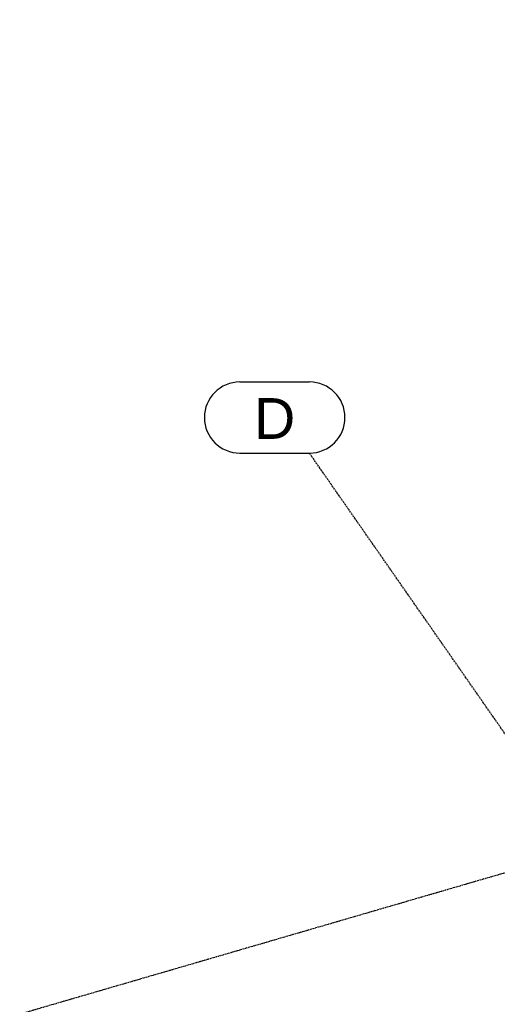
# Model space of a CAD drawing. Header units: millimetres. Extents: x 25 to 224619, y 20 to 11454.
# Tile 20 of 105: x 64137 to 65145, y 2995 to 5071. Entities that reach past the tile are written whole.
import ezdxf

# ---------------------------------------------------------------- set-up
doc = ezdxf.new("R2010")
doc.units = ezdxf.units.MM
doc.linetypes.add('DXK_LINE_DOT3', pattern=[5.9187, 2.979, -0.9799, 0.9799, -0.9799])
doc.layers.add('MAILLAGE', color=7, linetype='Continuous')
doc.styles.add('Arial', font='arial.ttf', dxfattribs={"height": 0.2})

# ---------------------------------------------------------------- blocks, each defined once
blk = doc.blocks.new('GridLine-1649644-30480 - 30191')
at = {"layer": 'MAILLAGE', "color": 7, "linetype": 'DXK_LINE_DOT3'}
blk.add_line((64137.2, 2974.7), (73032.5, 5563.7), dxfattribs=at)
blk = doc.blocks.new('GridLine-1649644-35273 - 30191')
at = {"layer": 'MAILLAGE', "color": 7, "linetype": 'Continuous'}
for p, q in [((64601.9, 4307.3), (64748.5, 4307.3)), ((64601.9, 4157.3), (64748.5, 4157.3))]:
    blk.add_line(p, q, dxfattribs=at)
at = {"layer": 'MAILLAGE', "color": 7, "linetype": 'DXK_LINE_DOT3'}
blk.add_line((67228.6, 600), (64748.5, 4157.3), dxfattribs=at)
at = {"layer": 'MAILLAGE', "color": 7, "linetype": 'Continuous'}
for centre, start, end in [((64601.9, 4232.3), 90, 270), ((64748.5, 4232.3), 270, 90)]:
    blk.add_arc(centre, 75, start, end, dxfattribs=at)
at = {"layer": 'MAILLAGE', "color": 7, "linetype": 'Continuous', "style": 'Arial'}
blk.add_text('D', height=86, dxfattribs=at).set_placement((64631.9, 4187.3))

msp = doc.modelspace()

# ---------------------------------------------------------------- block references
for name in ['GridLine-1649644-30480 - 30191', 'GridLine-1649644-35273 - 30191']:
    msp.add_blockref(name, (0, 0))

doc.saveas('drawing.dxf')
